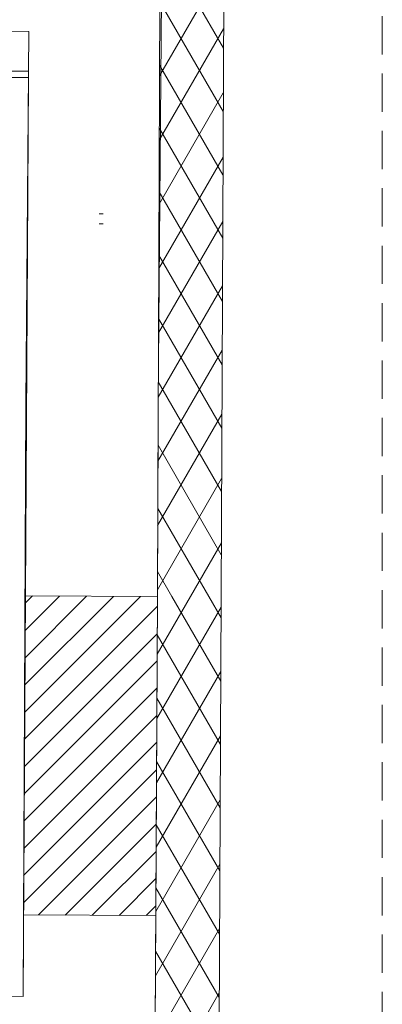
# Model space of a CAD drawing. Header units: millimetres. Extents: x -68772 to 137055, y -73300 to 19650.
# Tile 37 of 212: x 43719 to 44856, y -48229 to -45141. Entities that reach past the tile are written whole.
import ezdxf

# ---------------------------------------------------------------- set-up
doc = ezdxf.new("R2010")
doc.units = ezdxf.units.MM
doc.header["$MEASUREMENT"] = 0
doc.linetypes.add('Przerywana gęsta', pattern=[180, 120, -60])
for name, color, linetype, lineweight in [('A_wyposażenie stałe_Nr_pióra__7', 7, 'Continuous', 5), ('Nowe_220-A Ściany_Nr_pióra__93', 7, 'Continuous', 20), ('Nowe_810-G Ogólne_Nr_pióra__1', 7, 'Continuous', 18), ('Nowe_Cut Pattern_Nr_pióra__8', 9, 'Continuous', 18), ('Nowe_Panel_Nr_pióra__7', 7, 'Continuous', 5), ('Nowe_Panel_Nr_pióra__93', 7, 'Continuous', 20), ('Walls_Nr_pióra__238', 7, 'Continuous', 13)]:
    doc.layers.add(name, color=color, linetype=linetype, lineweight=lineweight)

msp = doc.modelspace()

# ---------------------------------------------------------------- linework, layer by layer
at = {"layer": 'A_wyposażenie stałe_Nr_pióra__7', "linetype": 'Continuous', "lineweight": 5}
for p, q in [((43980.3, -45749.5), (43968.3, -45749.5)), ((43980.3, -45781.5), (43968.3, -45781.5))]:
    msp.add_line(p, q, dxfattribs=at)
at = {"layer": 'Nowe_220-A Ściany_Nr_pióra__93', "linetype": 'Continuous', "lineweight": 20}
for p, q in [((43735.7, -46948), (44150.7, -46950)), ((43730.8, -47948), (44145.8, -47950))]:
    msp.add_line(p, q, dxfattribs=at)
at = {"layer": 'Nowe_810-G Ogólne_Nr_pióra__1', "linetype": 'Przerywana gęsta', "lineweight": 18}
msp.add_line((44856, -49389.6), (44856, -35954.5), dxfattribs=at)
at = {"layer": 'Nowe_Cut Pattern_Nr_pióra__8', "linetype": 'Continuous', "lineweight": 18}
for p, q in [((43746.9, -45322.1), (41840.7, -45312.1)), ((43729.6, -48203.5), (43746.9, -45322.1)), ((41825.5, -48193.5), (43729.6, -48203.5))]:
    msp.add_line(p, q, dxfattribs=at)
at = {"layer": 'Nowe_Panel_Nr_pióra__7', "linetype": 'Continuous', "lineweight": 5}
for p, q in [((44358, -45230.3), (44159.5, -44886.5)), ((44157.7, -45316.7), (44359.1, -44967.7)), ((44357.2, -45428.9), (44158.6, -45085)), ((44156.8, -45518.2), (44358.3, -45169.2)), ((44356.3, -45627.4), (44157.8, -45283.5)), ((44155.9, -45719.7), (44357.4, -45370.7)), ((44355.5, -45825.9), (44156.9, -45482.1)), ((44155.1, -45921.2), (44356.6, -45572.2)), ((44354.6, -46024.5), (44156.1, -45680.6)), ((44154.2, -46122.7), (44355.7, -45773.7)), ((44353.8, -46223), (44155.2, -45879.1)), ((44153.3, -46324.2), (44354.8, -45975.2)), ((44352.9, -46421.5), (44154.4, -46077.7)), ((44152.5, -46525.6), (44354, -46176.7)), ((44352.1, -46620.1), (44153.6, -46276.2)), ((44151.6, -46727.1), (44353.1, -46378.1)), ((44351.2, -46818.6), (44152.7, -46474.7)), ((44150.8, -46928.6), (44352.3, -46579.6)), ((44311.6, -46950), (44151.9, -46673.3)), ((44254.1, -46949.7), (44351.4, -46781.1)), ((44195.9, -46949.5), (44151, -46871.8)), ((43733.9, -47313.2), (44097.3, -46949.8)), ((43734.3, -47227.9), (44012.9, -46949.3)), ((43734.7, -47142.6), (43928.4, -46948.9)), ((43735.1, -47057.4), (43844, -46948.5)), ((43735.6, -46972.1), (43759.5, -46948.1)), ((44149.8, -47130.3), (44254.1, -46949.7)), ((44349.4, -47215.4), (44195.9, -46949.5)), ((44350.3, -47017.1), (44311.6, -46950)), ((43733.5, -47398.4), (44150.5, -46981.4)), ((44148.8, -47332), (44350.5, -46982.7)), ((43733.1, -47483.7), (44150.1, -47066.7)), ((44348.4, -47413.7), (44150.1, -47070.2)), ((43732.7, -47569), (44149.7, -47151.9)), ((44147.8, -47533.7), (44349.5, -47184.4)), ((43732.2, -47654.2), (44149.3, -47237.2)), ((44347.4, -47612), (44149.1, -47268.5)), ((43731.8, -47739.5), (44148.9, -47322.5)), ((44146.8, -47735.4), (44348.6, -47386.1)), ((43731.4, -47824.8), (44148.4, -47407.7)), ((44346.5, -47810.4), (44148.2, -47466.8)), ((43731, -47910), (44148, -47493)), ((43777.7, -47948.2), (44147.6, -47578.3)), ((44145.9, -47937.1), (44347.6, -47587.8)), ((43862.1, -47948.6), (44147.2, -47663.5)), ((44345.5, -48008.7), (44147.2, -47665.2)), ((43946.5, -47949.1), (44146.8, -47748.8)), ((44144.9, -48138.8), (44346.6, -47789.5)), ((44031, -47949.5), (44146.4, -47834.1)), ((44344.5, -48207), (44146.2, -47863.5)), ((44115.4, -47949.9), (44145.9, -47919.4)), ((44143.9, -48340.5), (44345.6, -47991.2)), ((44343.6, -48405.3), (44145.3, -48061.8)), ((44142.9, -48542.2), (44344.6, -48192.9))]:
    msp.add_line(p, q, dxfattribs=at)
at = {"layer": 'Nowe_Panel_Nr_pióra__93', "linetype": 'Continuous', "lineweight": 20}
for p, q in [((44161.9, -44314.5), (44150.7, -46949.3)), ((44350.7, -46950.2), (44361.9, -44315.4)), ((43746.9, -45302.1), (41840.7, -45302.1)), ((41840.7, -45322.1), (43746.9, -45322.1)), ((43746.9, -45322.1), (43746.9, -45302.1)), ((43735.7, -46948), (43730.8, -47948)), ((44150.7, -46949.3), (44142.5, -48618.8)), ((44145.8, -47950), (44150.7, -46950)), ((44341.6, -48818.9), (44350.7, -46950.2))]:
    msp.add_line(p, q, dxfattribs=at)
at = {"layer": 'Walls_Nr_pióra__238', "linetype": 'Continuous', "lineweight": 13}
for p, q in [((44153.6, -46346.2), (44166.8, -44709.2)), ((40040.4, -45166.6), (43748, -45177.6)), ((43748, -45177.6), (43738.6, -46343.5)), ((43738.6, -46343.5), (43729.6, -48203.5)), ((44150.7, -46950), (44153.6, -46346.2)), ((44142.5, -48618.8), (44145.8, -47950)), ((43729.6, -48203.5), (42900.7, -48203))]:
    msp.add_line(p, q, dxfattribs=at)

doc.saveas('drawing.dxf')
